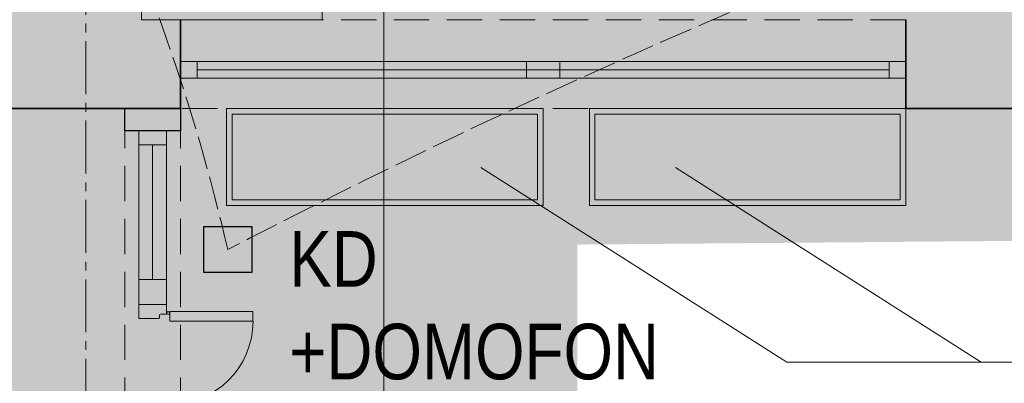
# Model space of a CAD drawing. Header units: millimetres. Extents: x -9409 to 0, y -5353 to 3057.
# Tile 17 of 256: x -8236 to -7882, y -3502 to -3371. Entities that reach past the tile are written whole.
import ezdxf

# ---------------------------------------------------------------- set-up
doc = ezdxf.new("R2010")
doc.units = ezdxf.units.MM
for name, pattern in [('ACAD_ISO02W100', [15, 12, -3]), ('CACHE2', [4.7625, 3.175, -1.5875]), ('CENTER2', [28.575, 19.05, -3.175, 3.175, -3.175]), ('CONTINU', [0]), ('DASHED', [19.05, 12.7, -6.35]), ('DASHED2', [0.375, 0.25, -0.125])]:
    doc.linetypes.add(name, pattern=pattern)
for name, color, linetype in [('72', 1, 'Continuous'), ('_okna last okna', 251, 'Continuous'), ('sq_sc.kurtynowa', 4, 'Continuous')]:
    doc.layers.add(name, color=color, linetype=linetype)
for name, color, linetype, lineweight in [('A-AREA-____-IDEN', 81, 'Continuous', 5), ('SQ_Drzwi', 170, 'Continuous', 9), ('SQ_HATCH', 140, 'Continuous', 13), ('SQ_ISTN.Ściany', 140, 'Continuous', 35), ('SQ_Nadproża', 112, 'DASHED', 13), ('SQ_Osie', 220, 'CENTER2', 9), ('SQ_TECHNOLOGIA', 251, 'Continuous', 9), ('SQ_ZAKRES_OPRACOWANIA', 7, 'ACAD_ISO02W100', 20)]:
    doc.layers.add(name, color=color, linetype=linetype, lineweight=lineweight)
doc.layers.add('SQ_STOLARKA ISTNIEJĄCA', color=7, linetype='Continuous', lineweight=9, true_color=0x575757)
doc.layers.add('SQ_Widok', color=7, linetype='DASHED', lineweight=15, true_color=0x474747)
doc.styles.add('Arial Narrow_2', font='ARIALN.TTF', dxfattribs={"height": 20})

# ---------------------------------------------------------------- blocks, each defined once
blk = doc.blocks.new('osie bud A')
at = {"layer": 'SQ_Osie'}
blk.add_line((24794.3, 19372.6), (24794.3, 17597.31), dxfattribs=at)
blk = doc.blocks.new('stan projektowany')
at = {"layer": 'SQ_HATCH'}
h = blk.add_hatch(dxfattribs=at)
h.set_pattern_fill('ANGLE')
h.set_pattern_definition([(0, (-10464.962, 6233.929), (0, 6.985), [5.08, -1.905]), (90, (-10464.962, 6233.929), (-6.985, 4e-16), [5.08, -1.905])])
h.paths.add_polyline_path([(-15233.14, 8198.65), (-15198.14, 8198.65), (-15176.65, 8198.65), (-15176.65, 8216.15), (-15144.65, 8216.15), (-15144.65, 8147.15), (-15144.65, 7886.15), (-15144.65, 7837.15), (-15144.65, 7734.77), (-15104.65, 7734.77), (-15104.65, 10535.59), (-15737.65, 10535.59), (-15737.65, 10615.59), (-15789.65, 10615.59), (-16075.65, 10615.59), (-16075.65, 9587.27), (-16120.11, 9587.27), (-16120.11, 9436.61), (-16071.65, 9436.61), (-16071.65, 9307.59), (-16259.65, 9307.59), (-16259.65, 8898.65), (-16704.65, 8898.65), (-16704.65, 7768.15), (-16704.65, 7751.82), (-16685.57, 7751.82), (-16685.57, 7130.61), (-16718.15, 7131.63), (-16718.15, 7178.15), (-16999.65, 7178.15), (-16999.65, 7808.15), (-19394.65, 7808.15), (-19394.65, 6211.23), (-19462.48, 6211.23), (-19462.48, 5925.46), (-18509.26, 5925.46), (-18509.26, 6211.23), (-17103.03, 6223.02), (-17103.03, 5881.49), (-15104.65, 5873.27), (-15104.65, 7734.77), (-15144.65, 7734.77), (-15144.65, 7707.15), (-15176.65, 7707.15), (-15176.65, 7706.65), (-15176.65, 7706.65), (-15259.89, 7706.65), (-15259.87, 7706.75), (-15259.87, 7707.15), (-15292.71, 7707.15), (-15292.71, 7696.65), (-15292.7, 7696.65), (-15292.71, 7706.65), (-15297.71, 7706.65), (-15297.7, 7699.45, 0.414214), (-15297.4, 7699.15), (-15296.5, 7699.15, -0.414214), (-15296.2, 7698.85), (-15296.2, 7696.95, 0.527766), (-15295.86, 7696.59, -0.450501), (-15295.27, 7696.07, -0.414104), (-15295.79, 7695.54), (-15295.07, 7695.5), (-15295.79, 7695.54, -0.414323), (-15296.32, 7696.07, -0.409171), (-15295.87, 7696.65, -0.450389), (-15296.2, 7696.95), (-15296.2, 7698.85, 0.414214), (-15296.5, 7699.15), (-15297.4, 7699.15, -0.414214), (-15297.7, 7699.45), (-15297.71, 7706.65), (-15292.71, 7706.65), (-15292.71, 7707.15), (-15259.87, 7707.15), (-15259.87, 7734.77), (-15473.3, 7734.77), (-15473.3, 7771.14, -0.414214), (-15477.3, 7775.14, -1), (-15469.3, 7775.14, -0.414214), (-15473.3, 7771.14), (-15473.3, 7749.3), (-15457.7, 7749.3), (-15457.7, 7760.15), (-15457.96, 7760.19), (-15457.96, 7773.87), (-15457.96, 7787.54), (-15457.7, 7799.3), (-15457.7, 7787.58), (-15431.62, 7791.36, -0.038172), (-15427.99, 7791.64, -0.032853), (-15424.84, 7791.44, -0.057631), (-15419.72, 7790.17, -0.057695), (-15415.53, 7788.02, -0.068919), (-15411.87, 7784.77, -0.070278), (-15409.44, 7780.92, -0.066142), (-15408.18, 7776.69, -0.045653), (-15407.94, 7773.2, -0.032968), (-15408.15, 7770.68, -0.068737), (-15409.44, 7766.28, -0.070278), (-15411.87, 7762.43, -0.068919), (-15415.53, 7759.18, -0.057695), (-15419.72, 7757.03, -0.057631), (-15424.84, 7755.76, -0.032853), (-15427.99, 7755.56, -0.033182), (-15431.15, 7755.77), (-15457.7, 7760.15), (-15457.7, 7749.3), (-15473.3, 7749.3), (-15473.3, 7734.77), (-15259.87, 7734.77), (-15259.87, 7837.15), (-15259.9, 7837.15), (-15259.87, 7837.13), (-15176.65, 7837.15), (-15176.65, 7734.77), (-15144.65, 7734.77), (-15144.65, 7837.15), (-15144.65, 7886.15), (-15176.65, 7886.15), (-15176.65, 8147.15), (-15176.65, 8163.65), (-15198.14, 8163.65), (-15233.14, 8163.65)])
at = {"layer": '_okna last okna', "linetype": 'ByBlock'}
blk.add_line((-18658.12, 6238.23), (-18658.12, 6238.23), dxfattribs=at)
at = {"layer": 'SQ_Drzwi', "linetype": 'Continuous'}
for p, q in [((-18658.1, 6238.23), (-18658.11, 6189.75)), ((-18653.1, 6238.23), (-18653.11, 6189.75)), ((-18648.11, 6238.23), (-18648.11, 6180.74)), ((-18648.12, 6189.75), (-18658.12, 6189.75)), ((-18658.11, 6189.75), (-18658.12, 6180.74)), ((-18648.12, 6189.75), (-18648.12, 6180.74)), ((-18648.11, 6180.74), (-18648.11, 6189.74)), ((-18658.11, 6180.74), (-18658.11, 6175.74)), ((-18648.11, 6180.74), (-18658.11, 6180.74)), ((-18658.11, 6180.74), (-18658.11, 6175.74)), ((-18648.11, 6177.54), (-18648.11, 6180.74)), ((-18646.96, 6178.24), (-18646.96, 6174.74)), ((-18658.11, 6175.74), (-18650.91, 6175.74)), ((-18650.61, 6176.04), (-18650.61, 6176.94)), ((-18650.31, 6177.24), (-18648.41, 6177.24))]:
    blk.add_line(p, q, dxfattribs=at)
blk.add_lwpolyline([(-18658.11, 6238.23), (-18658.11, 6243.23), (-18648.11, 6243.23), (-18648.11, 6238.23), (-18658.11, 6238.23)], dxfattribs=at)
blk.add_lwpolyline([(-18617.05, 6174.74), (-18646.96, 6174.74), (-18646.96, 6178.23), (-18617.05, 6178.23)], close=True, dxfattribs=at)
blk.add_circle((-18647.53, 6177.64), 0.529, dxfattribs=at)
for centre, radius, start, end in [((-18650.91, 6176.04), 0.3, 270, 0), ((-18650.31, 6176.94), 0.3, 90, 180), ((-18648.41, 6177.54), 0.3, 270, 0), ((-18646.96, 6174.74), 30, 270, 0)]:
    blk.add_arc(centre, radius, start, end, dxfattribs=at)
at = {"layer": 'SQ_ISTN.Ściany'}
for p, q in [((-18643.11, 6251.23), (-18643.11, 6283.23)), ((-18382.11, 6251.23), (-18382.11, 6283.23)), ((-18643.11, 6251.23), (-18707.11, 6251.23)), ((-18313.11, 6251.23), (-18382.11, 6251.23))]:
    blk.add_line(p, q, dxfattribs=at)
at = {"layer": 'SQ_Nadproża'}
for p, q in [((-18663.12, 5951.23), (-18663.11, 6251.23)), ((-18643.12, 5951.23), (-18643.11, 6251.23))]:
    blk.add_line(p, q, dxfattribs=at)
at = {"layer": 'sq_sc.kurtynowa'}
blk.add_lwpolyline([(-18643.11, 6251.23), (-18643.11, 6243.23), (-18663.11, 6243.23), (-18663.11, 6251.23)], close=True, dxfattribs=at)
at = {"layer": 'SQ_STOLARKA ISTNIEJĄCA', "lineweight": 13}
for p, q in [((-18637.11, 6268.23), (-18388.11, 6268.23)), ((-18637.11, 6265.23), (-18388.11, 6265.23)), ((-18637.11, 6262.23), (-18388.11, 6262.23))]:
    blk.add_line(p, q, dxfattribs=at)
for points in [[(-18637.11, 6262.23), (-18637.11, 6268.23), (-18643.11, 6268.23), (-18643.11, 6262.23)], [(-18506.61, 6262.23), (-18506.61, 6268.23), (-18518.61, 6268.23), (-18518.61, 6262.23)], [(-18382.11, 6262.23), (-18382.11, 6268.23), (-18388.11, 6268.23), (-18388.11, 6262.23)], [(-18626.47, 6251.23), (-18512.61, 6251.23), (-18512.61, 6216.4), (-18626.47, 6216.4)], [(-18624.47, 6249.23), (-18514.61, 6249.23), (-18514.61, 6218.4), (-18624.47, 6218.4)], [(-18495.97, 6251.23), (-18382.11, 6251.23), (-18382.11, 6216.4), (-18495.97, 6216.4)], [(-18493.97, 6249.23), (-18384.11, 6249.23), (-18384.11, 6218.4), (-18493.97, 6218.4)]]:
    blk.add_lwpolyline(points, close=True, dxfattribs=at)
at = {"layer": 'SQ_Widok'}
for points in [[(-18382.11, 6283.23), (-18643.11, 6283.23)], [(-18382.11, 6251.23), (-18643.11, 6251.23)]]:
    blk.add_lwpolyline(points, dxfattribs=at)
at = {"layer": 'SQ_Widok', "color": 250, "linetype": 'CONTINU', "true_color": 0x383838}
for points in [[(-18534.96, 6230), (-18424.96, 6160), (-17274.96, 6160)], [(-18464.96, 6230), (-18354.96, 6160)]]:
    blk.add_lwpolyline(points, dxfattribs=at)
at = {"layer": 'SQ_ZAKRES_OPRACOWANIA', "color": 251, "linetype": 'DASHED2', "ltscale": 100, "true_color": 0x636466, "const_width": 18}
blk.add_lwpolyline([(-15104.65, 10541.71), (-15104.65, 7946.16), (-14458.39, 7942.46), (-14458.39, 5881.49), (-17103.03, 5881.49), (-17103.03, 6223.02), (-18509.26, 6211.23), (-18509.26, 5925.46), (-19462.48, 5925.46), (-19462.48, 6211.23), (-19394.65, 6211.23), (-19394.65, 7808.15), (-16999.65, 7808.15), (-16999.65, 7178.15), (-16704.65, 7178.15), (-16704.65, 7768.15), (-16704.65, 8898.65), (-16259.65, 8898.65), (-16259.65, 9307.59), (-16071.65, 9307.59), (-16071.65, 9436.61)], dxfattribs=at)
at = {"layer": 'SQ_Osie', "linetype": 'CACHE2', "ltscale": 5, "rotation": 180}
blk.add_blockref('osie bud A', (6117.15, 25457.6), dxfattribs=at)
blk = doc.blocks.new('WYPOSAŻENIE')
at = {"layer": '72', "color": 30, "linetype": 'ACAD_ISO02W100', "lineweight": 9, "true_color": 0xf26722}
for points in [[(5004.84, -3453.8, 0.223079), (4630.76, -2977.92), (4644.99, -2977.48)], [(5004.84, -3453.8, -0.22188), (7230.1, -3359.04), (7223.31, -3350.18)]]:
    blk.add_lwpolyline(points, format="xyb", dxfattribs=at)
at = {"layer": '72', "color": 30, "true_color": 0xf26722}
blk.add_lwpolyline([(4996.18, -3445.53), (5013.5, -3445.53), (5013.5, -3462.07), (4996.18, -3462.07)], close=True, dxfattribs=at)
at = {"layer": 'SQ_TECHNOLOGIA'}
blk.add_lwpolyline([(5038.75, -3312.34), (4973.75, -3312.34), (4973.75, -3371.06), (5038.75, -3371.06), (5038.75, -3312.34)], dxfattribs=at)
at = {"layer": '72', "color": 30, "true_color": 0xf26722, "insert": (5081.61, -3473.95), "char_height": 20, "width": 109.2971, "attachment_point": 5, "style": 'Arial Narrow_2'}
blk.add_mtext('\\pxql;KD^J+DOMOFON', dxfattribs=at)

msp = doc.modelspace()

# ---------------------------------------------------------------- hatches: boundary and pattern name
at = {"layer": 'SQ_HATCH'}
h = msp.add_hatch(dxfattribs=at)
h.set_pattern_fill('ANGLE')
h.set_pattern_definition([(0, (0, -3420.361), (0, 6.985), [5.08, -1.905]), (90, (0, -3420.361), (-6.985, 4e-16), [5.08, -1.905])])
h.paths.add_polyline_path([(-4768.17, -1455.64), (-4733.17, -1455.64), (-4711.69, -1455.64), (-4711.69, -1438.14), (-4679.69, -1438.14), (-4679.69, -1507.14), (-4679.69, -1768.14), (-4679.69, -1817.14), (-4679.69, -1919.52), (-4639.69, -1919.52), (-4639.69, 881.3), (-5272.69, 881.3), (-5272.69, 961.3), (-5324.69, 961.3), (-5610.69, 961.3), (-5610.69, -67.02), (-5655.15, -67.02), (-5655.15, -217.68), (-5606.69, -217.68), (-5606.69, -346.7), (-5794.69, -346.7), (-5794.69, -755.64), (-6239.69, -755.64), (-6239.69, -1886.14), (-6239.69, -1902.47), (-6220.6, -1902.47), (-6220.6, -2523.68), (-6253.19, -2522.66), (-6253.19, -2476.14), (-6534.69, -2476.14), (-6534.69, -1846.14), (-8929.69, -1846.14), (-8929.69, -3443.06), (-8997.52, -3443.06), (-8997.52, -3728.83), (-8044.3, -3728.83), (-8044.3, -3443.06), (-6638.07, -3431.27), (-6638.07, -3772.8), (-4639.69, -3781.02), (-4639.69, -1919.52), (-4679.69, -1919.52), (-4679.69, -1947.14), (-4711.69, -1947.14), (-4711.69, -1947.64), (-4711.69, -1947.64), (-4794.93, -1947.64), (-4794.91, -1947.54), (-4794.91, -1947.14), (-4827.74, -1947.14), (-4827.74, -1957.64), (-4827.74, -1957.64), (-4827.74, -1947.64), (-4832.74, -1947.64), (-4832.74, -1954.84, 0.414214), (-4832.44, -1955.14), (-4831.54, -1955.14, -0.414214), (-4831.24, -1955.44), (-4831.24, -1957.34, 0.527766), (-4830.9, -1957.7, -0.450501), (-4830.3, -1958.22, -0.414104), (-4830.83, -1958.75), (-4830.11, -1958.79), (-4830.83, -1958.75, -0.414323), (-4831.36, -1958.22, -0.409171), (-4830.9, -1957.64, -0.450389), (-4831.24, -1957.34), (-4831.24, -1955.44, 0.414214), (-4831.54, -1955.14), (-4832.44, -1955.14, -0.414214), (-4832.74, -1954.84), (-4832.74, -1947.64), (-4827.74, -1947.64), (-4827.74, -1947.14), (-4794.91, -1947.14), (-4794.91, -1919.52), (-5008.34, -1919.52), (-5008.34, -1883.15, -0.414214), (-5012.34, -1879.15, -1), (-5004.34, -1879.15, -0.414214), (-5008.34, -1883.15), (-5008.34, -1904.99), (-4992.74, -1904.99), (-4992.74, -1894.14), (-4992.99, -1894.1), (-4992.99, -1880.42), (-4992.99, -1866.75), (-4992.74, -1854.99), (-4992.74, -1866.71), (-4966.66, -1862.93, -0.038172), (-4963.03, -1862.65, -0.032853), (-4959.88, -1862.85, -0.057631), (-4954.76, -1864.12, -0.057695), (-4950.57, -1866.27, -0.068919), (-4946.91, -1869.52, -0.070278), (-4944.47, -1873.37, -0.066142), (-4943.21, -1877.6, -0.045653), (-4942.98, -1881.09, -0.032968), (-4943.19, -1883.61, -0.068737), (-4944.47, -1888.01, -0.070278), (-4946.91, -1891.86, -0.068919), (-4950.57, -1895.11, -0.057695), (-4954.76, -1897.26, -0.057631), (-4959.88, -1898.53, -0.032853), (-4963.03, -1898.73, -0.033182), (-4966.19, -1898.52), (-4992.74, -1894.14), (-4992.74, -1904.99), (-5008.34, -1904.99), (-5008.34, -1919.52), (-4794.91, -1919.52), (-4794.91, -1817.14), (-4794.93, -1817.14), (-4794.91, -1817.16), (-4711.69, -1817.14), (-4711.69, -1919.52), (-4679.69, -1919.52), (-4679.69, -1817.14), (-4679.69, -1768.14), (-4711.69, -1768.14), (-4711.69, -1507.14), (-4711.69, -1490.64), (-4733.17, -1490.64), (-4768.17, -1490.64)])

# ---------------------------------------------------------------- linework, layer by layer
at = {"layer": 'A-AREA-____-IDEN'}
msp.add_line((-8104.98, -3883.71), (-8104.98, -3283.69), dxfattribs=at)

# ---------------------------------------------------------------- block references
at = {"layer": 'SQ_ISTN.Ściany'}
msp.add_blockref('stan projektowany', (10464.96, -9654.29), dxfattribs=at)
at = {"layer": 'SQ_TECHNOLOGIA'}
msp.add_blockref('WYPOSAŻENIE', (-13165.94, 0), dxfattribs=at)

doc.saveas('drawing.dxf')
